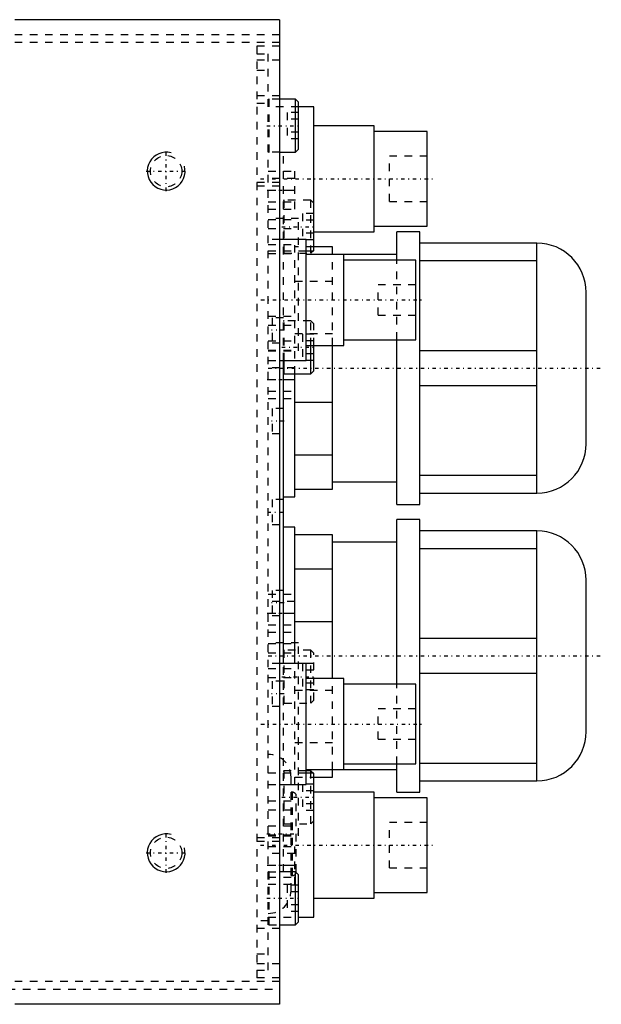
# Model space of a CAD drawing. Extents: x -602 to 168, y -90 to 90.
# Tile 8 of 8: x 91 to 168, y -65 to 65. Entities that reach past the tile are written whole.
import ezdxf

# ---------------------------------------------------------------- set-up
doc = ezdxf.new("R2010")
doc.units = 0
doc.linetypes.add('CENTER', pattern=[1.5, 0.45, -0.5, 0.05, -0.5])
doc.linetypes.add('DASHED', pattern=[2, 1, -1])
for name, color, linetype in [('AM_0', 7, 'CONTINUOUS'), ('AM_10', 7, 'CONTINUOUS'), ('AM_3', 7, 'DASHED'), ('AM_7', 7, 'CENTER')]:
    doc.layers.add(name, color=color, linetype=linetype)

msp = doc.modelspace()

# ---------------------------------------------------------------- linework, layer by layer
at = {"layer": 'AM_0', "color": 7, "linetype": 'CONTINUOUS'}
for p, q in [((125, 65), (90, 65)), ((125, 65), (125, -65)), ((127.1, 54.5), (125, 54.5)), ((127.5, 54.1), (127.1, 54.5)), ((127.1, 47.5), (127.1, 54.5)), ((127.5, 47.9), (127.5, 54.1)), ((129.5, 53.5), (127.5, 53.5)), ((129.5, 34.5), (129.5, 53.5)), ((137.5, 51), (129.5, 51)), ((137.5, 37), (137.5, 51)), ((144.5, 50.25), (137.5, 50.25)), ((144.5, 37.75), (144.5, 50.25)), ((125, 47.5), (127.1, 47.5)), ((127.1, 47.5), (127.5, 47.9)), ((137.5, 37.75), (144.5, 37.75)), ((129.5, 37), (137.5, 37)), ((143.5, 37), (140.5, 37)), ((140.5, 33.27), (140.5, 37)), ((143.5, 1), (143.5, 37)), ((128.5, 36), (125, 36)), ((128.5, 20), (128.5, 36)), ((159, 35.5), (143.5, 35.5)), ((159, 2.5), (159, 35.5)), ((128.5, 34.5), (129.5, 34.5)), ((140.5, 34), (128.5, 34)), ((132, 35), (129.5, 35)), ((132, 34), (132, 35)), ((133.5, 22), (133.5, 34)), ((143, 33.25), (133.5, 33.25)), ((143, 22.75), (143, 33.25)), ((143.5, 33.2), (159, 33.2)), ((165.5, 9), (165.5, 29)), ((133.5, 22.75), (143, 22.75)), ((140.5, 1), (140.5, 22.75)), ((128.5, 22), (133.5, 22)), ((129.1, 18.25), (129.1, 22)), ((129.5, 18.65), (129.5, 22)), ((132, 3), (132, 22)), ((159, 21.3), (143.5, 21.3)), ((125, 20), (128.5, 20)), ((125.5, -20), (125.5, 20)), ((125.6, 18.25), (125.6, 20)), ((125.6, 18.25), (129.1, 18.25)), ((127, 2), (127, 18.25)), ((129.1, 18.25), (129.5, 18.65)), ((143.5, 16.7), (159, 16.7)), ((127, 14.49), (132, 14.49)), ((132, 7.51), (127, 7.51)), ((132, 4), (140.5, 4)), ((159, 4.8), (143.5, 4.8)), ((127, 3), (132, 3)), ((125.5, 2), (127, 2)), ((143.5, 2.5), (159, 2.5)), ((140.5, 1), (143.5, 1)), ((143.5, -1), (140.5, -1)), ((140.5, -22.75), (140.5, -1)), ((143.5, -37), (143.5, -1)), ((127, -2), (125.5, -2)), ((127, -20), (127, -2)), ((159, -2.5), (143.5, -2.5)), ((159, -35.5), (159, -2.5)), ((132, -3), (127, -3)), ((132, -22), (132, -3)), ((140.5, -4), (132, -4)), ((143.5, -4.8), (159, -4.8)), ((127, -7.51), (132, -7.51)), ((165.5, -29), (165.5, -9)), ((132, -14.49), (127, -14.49)), ((159, -16.7), (143.5, -16.7)), ((128.5, -20), (125, -20)), ((128.5, -36), (128.5, -20)), ((133.5, -22), (128.5, -22)), ((133.5, -34), (133.5, -22)), ((143.5, -21.3), (159, -21.3)), ((143, -22.75), (133.5, -22.75)), ((143, -33.25), (143, -22.75)), ((133.5, -33.25), (143, -33.25)), ((140.5, -37), (140.5, -33.27)), ((159, -33.2), (143.5, -33.2)), ((128.5, -34), (140.5, -34)), ((129.1, -34.17), (128.5, -34.17)), ((129.5, -34.5), (128.5, -34.5)), ((129.43, -34.5), (129.1, -34.17)), ((129.1, -34.5), (129.1, -34.17)), ((129.5, -53.5), (129.5, -34.5)), ((129.5, -35), (132, -35)), ((132, -35), (132, -34)), ((125, -36), (128.5, -36)), ((143.5, -35.5), (159, -35.5)), ((137.5, -37), (129.5, -37)), ((137.5, -51), (137.5, -37)), ((140.5, -37), (143.5, -37)), ((144.5, -37.75), (137.5, -37.75)), ((144.5, -50.25), (144.5, -37.75)), ((127.1, -47.5), (125, -47.5)), ((127.5, -47.9), (127.1, -47.5)), ((127.1, -54.5), (127.1, -47.5)), ((127.5, -54.1), (127.5, -47.9)), ((137.5, -50.25), (144.5, -50.25)), ((129.5, -51), (137.5, -51)), ((125, -54.5), (127.1, -54.5)), ((127.1, -54.5), (127.5, -54.1)), ((127.5, -53.5), (129.5, -53.5)), ((125, -65), (90, -65))]:
    msp.add_line(p, q, dxfattribs=at)
for centre, radius, start, end in [((159, 29), 6.5, 0, 90), ((125.6, 18.35), 0.1, 180, 270), ((159, 9), 6.5, 270, 0), ((159, -9), 6.5, 0, 90), ((159, -29), 6.5, 270, 0)]:
    msp.add_arc(centre, radius, start, end, dxfattribs=at)
at = {"layer": 'AM_10', "color": 7, "linetype": 'CONTINUOUS'}
for centre in [(110, 45), (110, -45)]:
    msp.add_arc(centre, 2.5, 75, 15, dxfattribs=at)
at = {"layer": 'AM_3', "color": 6, "linetype": 'DASHED'}
for p, q in [((125, 63), (57.06, 63)), ((125, 62), (50.56, 62)), ((122, 61.5), (122, -61.5)), ((125, 61.5), (122, 61.5)), ((122, 60.5), (123.5, 60.5)), ((123.5, -60.5), (123.5, 60.5)), ((125, 59.64), (122, 59.64)), ((122, 58.33), (123.5, 58.33)), ((122, 55), (125, 55)), ((122, 54), (123.5, 54)), ((127.5, 53.5), (123.5, 53.5)), ((125, 54.5), (123.6, 54.5)), ((123.6, 47.5), (123.6, 54.5)), ((127.5, 52.73), (126, 52.73)), ((126, 52.73), (126, 49.27)), ((127.5, 51.87), (126, 51.87)), ((127.5, 50.13), (126, 50.13)), ((127.5, 49.27), (126, 49.27)), ((125, 47.5), (123.5, 47.5)), ((125.5, 20), (125.5, 47.5)), ((144.5, 47), (139.5, 47)), ((139.5, 41), (139.5, 47)), ((123.5, 45), (127, 45)), ((127, 40), (127, 45)), ((125, 43.5), (122, 43.5)), ((125, 43), (122, 43)), ((127, 44.05), (123.5, 44.05)), ((123.5, 42.5), (127, 42.5)), ((123.5, 40.95), (127, 40.95)), ((129.1, 41.17), (125.6, 41.17)), ((125.6, 34.17), (125.6, 41.17)), ((129.5, 40.77), (129.1, 41.17)), ((129.1, 34.17), (129.1, 41.17)), ((139.5, 41), (144.5, 41)), ((123.5, 40), (127, 40)), ((129.5, 39.4), (128, 39.4)), ((128, 39.4), (128, 35.94)), ((127.5, 38.74), (123.5, 38.74)), ((123.5, 38.63), (127.5, 38.63)), ((127.5, 21.26), (127.5, 38.74)), ((129.5, 38.54), (128, 38.54)), ((123.5, 37.42), (127.5, 37.42)), ((129.5, 36.81), (128, 36.81)), ((125, 36), (123.5, 36)), ((123.5, 35.34), (127.5, 35.34)), ((127, 18.25), (127, 36)), ((129.5, 35.94), (128, 35.94)), ((123.5, 34.5), (128.5, 34.5)), ((123.5, 34.13), (127.5, 34.13)), ((125.6, 34.17), (129.1, 34.17)), ((129.5, 35), (127, 35)), ((129.1, 34.17), (129.5, 34.57)), ((132, 22), (132, 34)), ((140.5, 22.75), (140.5, 33.27)), ((127, 30.49), (132, 30.49)), ((143, 30), (138, 30)), ((138, 26), (138, 30)), ((138, 26), (143, 26)), ((123.5, 25.87), (127.5, 25.87)), ((125.5, 25.65), (124, 25.65)), ((124, 25.65), (124, 22.35)), ((129.1, 25.25), (125.6, 25.25)), ((125.6, 20), (125.6, 25.25)), ((129.5, 24.85), (129.1, 25.25)), ((129.1, 22), (129.1, 25.25)), ((129.5, 22), (129.5, 24.85)), ((123.5, 24.66), (127.5, 24.66)), ((132, 23.51), (127, 23.51)), ((129.5, 23.48), (128, 23.48)), ((128, 23.48), (128, 20.02)), ((123.5, 22.58), (127.5, 22.58)), ((124, 22.35), (125.5, 22.35)), ((129.5, 22.62), (128, 22.62)), ((123.5, 21.37), (127.5, 21.37)), ((123.5, 21.26), (127.5, 21.26)), ((129.5, 20.88), (128, 20.88)), ((123.5, 20), (125, 20)), ((129.5, 20.02), (128, 20.02)), ((127, 19.05), (123.5, 19.05)), ((123.5, 17.5), (127, 17.5)), ((123.5, 15.95), (127, 15.95)), ((123.5, 15), (127, 15)), ((125.5, 13.65), (124, 13.65)), ((124, 13.65), (124, 10.35)), ((124, 10.35), (125.5, 10.35)), ((125.5, 1.65), (124, 1.65)), ((124, 1.65), (124, -1.65)), ((124, -1.65), (125.5, -1.65)), ((125.5, -10.35), (124, -10.35)), ((124, -10.35), (124, -13.65)), ((123.5, -10.85), (127, -10.85)), ((127, -11.8), (123.5, -11.8)), ((123.5, -13.35), (127, -13.35)), ((124, -13.65), (125.5, -13.65)), ((123.5, -14.9), (127, -14.9)), ((123.5, -15.85), (127, -15.85)), ((127.5, -17.26), (123.5, -17.26)), ((123.5, -17.37), (127.5, -17.37)), ((127.5, -42.74), (127.5, -17.26)), ((123.5, -18.58), (127.5, -18.58)), ((129.1, -18.25), (125.6, -18.25)), ((125.6, -25.25), (125.6, -18.25)), ((129.5, -18.65), (129.1, -18.25)), ((129.1, -25.25), (129.1, -18.25)), ((129.5, -24.85), (129.5, -18.65)), ((125, -20), (123.5, -20)), ((123.5, -20.66), (127.5, -20.66)), ((125.5, -47.5), (125.5, -20)), ((127, -36), (127, -20)), ((129.5, -20.02), (128, -20.02)), ((128, -20.02), (128, -23.48)), ((123.5, -21.87), (127.5, -21.87)), ((129.5, -20.88), (128, -20.88)), ((132, -34), (132, -22)), ((125.5, -22.35), (124, -22.35)), ((124, -22.35), (124, -25.65)), ((129.5, -22.62), (128, -22.62)), ((140.5, -33.27), (140.5, -22.75)), ((127, -23.51), (132, -23.51)), ((129.5, -23.48), (128, -23.48)), ((124, -25.65), (125.5, -25.65)), ((125.6, -25.25), (129.1, -25.25)), ((129.1, -25.25), (129.5, -24.85)), ((143, -26), (138, -26)), ((138, -30), (138, -26)), ((132, -30.49), (127, -30.49)), ((138, -30), (143, -30)), ((128.5, -34.5), (123.5, -34.5)), ((128.5, -34.17), (125.6, -34.17)), ((125.6, -41.17), (125.6, -34.17)), ((126.5, -50), (126.5, -35)), ((127, -35), (129.5, -35)), ((129.1, -41.17), (129.1, -34.5)), ((129.5, -34.57), (129.43, -34.5)), ((123.5, -36), (125, -36)), ((129.5, -35.94), (128, -35.94)), ((128, -35.94), (128, -39.4)), ((126.7, -37), (126.5, -37)), ((126.7, -48), (126.7, -37)), ((127.2, -47.5), (127.2, -37.5)), ((129.5, -36.81), (128, -36.81)), ((123.5, -38.13), (127.5, -38.13)), ((129.5, -38.54), (128, -38.54)), ((123.5, -39.34), (127.5, -39.34)), ((129.5, -39.4), (128, -39.4)), ((123.5, -41.42), (127.5, -41.42)), ((125.6, -41.17), (129.1, -41.17)), ((129.1, -41.17), (129.5, -40.77)), ((144.5, -41), (139.5, -41)), ((139.5, -47), (139.5, -41)), ((123.5, -42.63), (127.5, -42.63)), ((123.5, -42.74), (127.5, -42.74)), ((125, -43), (122, -43)), ((125, -43.5), (122, -43.5)), ((123.5, -44.15), (127, -44.15)), ((127, -49.15), (127, -44.15)), ((127, -45.1), (123.5, -45.1)), ((123.5, -46.65), (127, -46.65)), ((123.5, -47.5), (125, -47.5)), ((123.6, -54.5), (123.6, -47.5)), ((126.5, -48), (126.7, -48)), ((139.5, -47), (144.5, -47)), ((123.5, -48.2), (127, -48.2)), ((123.5, -49.15), (127, -49.15)), ((127.5, -49.27), (126, -49.27)), ((126, -49.27), (126, -52.73)), ((127.5, -50.13), (126, -50.13)), ((127.5, -51.87), (126, -51.87)), ((127.5, -52.73), (126, -52.73)), ((123.5, -54), (122, -54)), ((123.5, -53.5), (127.5, -53.5)), ((123.6, -54.5), (125, -54.5)), ((125, -55), (122, -55)), ((122, -58.33), (123.5, -58.33)), ((125, -59.64), (122, -59.64)), ((122, -60.5), (123.5, -60.5)), ((125, -62), (50.56, -62)), ((125, -61.5), (122, -61.5)), ((57.06, -63), (125, -63))]:
    msp.add_line(p, q, dxfattribs=at)
for centre in [(110, 45), (110, -45)]:
    msp.add_circle(centre, 2.07, dxfattribs=at)
for centre, radius, start, end in [((123.6, 54.4), 0.1, 90, 180), ((123.6, 47.6), 0.1, 180, 270), ((125.6, 41.07), 0.1, 90, 180), ((125.6, 34.27), 0.1, 180, 270), ((125.6, 25.15), 0.1, 90, 180), ((125.6, -18.35), 0.1, 90, 180), ((125.6, -25.15), 0.1, 180, 270), ((123.5, -35), 3, 0, 90), ((125.6, -34.27), 0.1, 90, 180), ((126.7, -37.5), 0.5, 0, 90), ((125.6, -41.07), 0.1, 180, 270), ((123.6, -47.6), 0.1, 90, 180), ((126.7, -47.5), 0.5, 270, 0), ((123.5, -50), 3, 270, 0), ((123.6, -54.4), 0.1, 180, 270)]:
    msp.add_arc(centre, radius, start, end, dxfattribs=at)
at = {"layer": 'AM_7', "color": 4, "linetype": 'CENTER'}
for p, q in [((123.3, 51), (127.7, 51)), ((110, 42.38), (110, 47.62)), ((107.38, 45), (112.62, 45)), ((122.45, 44), (145.55, 44)), ((123.33, 42.5), (127.17, 42.5)), ((125.3, 37.67), (129.7, 37.67)), ((122.53, 28), (143.97, 28)), ((125.58, 24), (123.92, 24)), ((125.3, 21.75), (129.7, 21.75)), ((123.5, 19), (167.5, 19)), ((123.33, 17.5), (127.17, 17.5)), ((125.58, 12), (123.92, 12)), ((123.4, 0), (125.6, 0)), ((125.58, -12), (123.92, -12)), ((123.33, -13.35), (127.17, -13.35)), ((123.5, -19), (167.5, -19)), ((125.3, -21.75), (129.7, -21.75)), ((125.58, -24), (123.92, -24)), ((122.53, -28), (143.97, -28)), ((125.3, -37.67), (129.7, -37.67)), ((110, -47.62), (110, -42.38)), ((123.31, -42.5), (127.39, -42.5)), ((122.45, -44), (145.55, -44)), ((107.38, -45), (112.62, -45)), ((123.33, -46.65), (127.17, -46.65)), ((123.3, -51), (127.7, -51))]:
    msp.add_line(p, q, dxfattribs=at)

doc.saveas('drawing.dxf')
